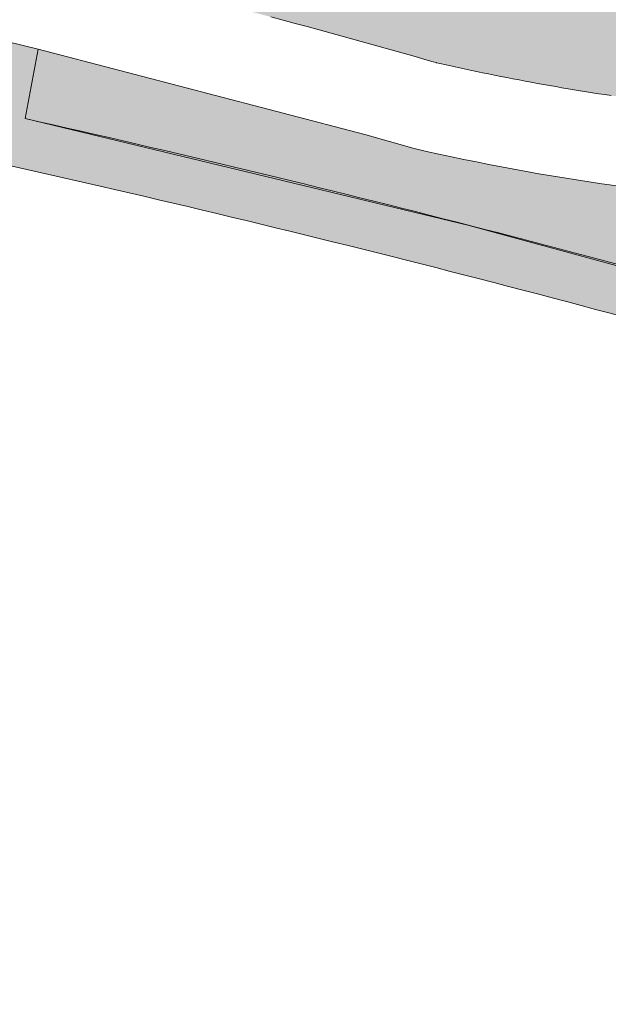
# Model space of a CAD drawing. Header units: metres. Extents: x 0 to 168310, y 0 to 462960.
# Tile 7 of 256: x 167511 to 167523, y 462534 to 462554. Entities that reach past the tile are written whole.
import ezdxf

# ---------------------------------------------------------------- set-up
doc = ezdxf.new("R2010")
doc.units = ezdxf.units.M
doc.header["$LTSCALE"] = 0.2
doc.layers.add('B_WE_GR_GRAS_BRM_RVA kruidenmengsel Barneveld_B116-A', color=83, linetype='Continuous', lineweight=18)
doc.layers.add('B_WE_GR_GRAS_BRM_RVA kruidenmengsel Barneveld_B116-G', color=83, linetype='Continuous', lineweight=18)

msp = doc.modelspace()

# ---------------------------------------------------------------- hatches: boundary and pattern name
at = {"layer": 'B_WE_GR_GRAS_BRM_RVA kruidenmengsel Barneveld_B116-A', "transparency": 33554687}
h = msp.add_hatch(color=256, dxfattribs=at)
h.dxf.hatch_style = 1
h.paths.add_polyline_path([(167533.6502457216, 462557.2327076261), (167533.6441691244, 462557.2319964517), (167533.6379440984, 462557.2313174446), (167533.6315548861, 462557.2306719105), (167533.6249857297, 462557.2300611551), (167533.6182208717, 462557.2294864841), (167533.6112445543, 462557.2289492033), (167533.6040410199, 462557.2284506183), (167533.5965945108, 462557.2279920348), (167533.5888892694, 462557.2275747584), (167533.580909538, 462557.227200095), (167533.5726395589, 462557.2268693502), (167533.5640635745, 462557.2265838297), (167533.5551658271, 462557.2263448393), (167533.5459305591, 462557.2261536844), (167533.5363420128, 462557.2260116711), (167533.5263844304, 462557.2259201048), (167533.5212623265, 462557.2258936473), (167533.5160420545, 462557.2258802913), (167533.5107216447, 462557.2258801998), (167533.5052991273, 462557.2258935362), (167533.4997725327, 462557.2259204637), (167533.4941398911, 462557.2259611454), (167533.4883992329, 462557.2260157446), (167533.4825485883, 462557.2260844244), (167533.4765859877, 462557.2261673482), (167533.4705094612, 462557.226264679), (167533.4643170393, 462557.2263765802), (167533.4580067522, 462557.226503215), (167533.4515766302, 462557.2266447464), (167533.4450247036, 462557.2268013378), (167533.4383490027, 462557.2269731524), (167533.4315475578, 462557.2271603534), (167533.4246183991, 462557.2273631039), (167533.417559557, 462557.2275815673), (167533.4103690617, 462557.2278159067), (167533.4030449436, 462557.2280662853), (167533.3955852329, 462557.2283328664), (167533.3879879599, 462557.2286158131), (167533.380251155, 462557.2289152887), (167533.3723728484, 462557.2292314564), (167533.3643510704, 462557.2295644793), (167533.3561838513, 462557.2299145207), (167533.3478692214, 462557.2302817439), (167533.339405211, 462557.230666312), (167533.3307898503, 462557.2310683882), (167533.3220211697, 462557.2314881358), (167533.3130971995, 462557.231925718), (167533.3040159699, 462557.2323812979), (167533.2947755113, 462557.2328550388), (167533.2853738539, 462557.2333471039), (167533.2758090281, 462557.2338576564), (167533.266079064, 462557.2343868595), (167533.2561819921, 462557.2349348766), (167533.2461158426, 462557.2355018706), (167533.2358786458, 462557.2360880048), (167533.2254684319, 462557.2366934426), (167533.2148832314, 462557.2373183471), (167533.2041210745, 462557.2379628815), (167533.1931799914, 462557.2386272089), (167533.1820580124, 462557.2393114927), (167533.1707531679, 462557.240015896), (167533.1592634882, 462557.2407405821), (167533.1475870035, 462557.2414857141), (167533.1357217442, 462557.2422514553), (167533.1236657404, 462557.2430379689), (167533.1114170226, 462557.2438454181), (167533.0989736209, 462557.2446739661), (167533.0863335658, 462557.2455237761), (167533.0734948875, 462557.2463950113), (167533.0604556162, 462557.247287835), (167533.0472137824, 462557.2482024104), (167533.0337674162, 462557.2491389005), (167533.0201145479, 462557.2500974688), (167533.0062532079, 462557.2510782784), (167532.9921814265, 462557.2520814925), (167532.9778972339, 462557.2531072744), (167532.9633986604, 462557.2541557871), (167532.9486837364, 462557.2552271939), (167532.9468290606, 462557.2553627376), (167532.9459004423, 462557.2554306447), (167532.9456681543, 462557.2554476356), (167532.9452177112, 462557.2554805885), (167532.9442876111, 462557.2555486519), (167532.9368160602, 462557.2560963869), (167532.9217090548, 462557.2572088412), (167532.9063837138, 462557.2583434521), (167532.8908402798, 462557.2594996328), (167532.8750789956, 462557.2606767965), (167532.8591001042, 462557.2618743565), (167532.8429038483, 462557.2630917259), (167532.8264904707, 462557.264328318), (167532.8098602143, 462557.265583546), (167532.7930133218, 462557.2668568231), (167532.7759500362, 462557.2681475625), (167532.7586706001, 462557.2694551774), (167532.7411752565, 462557.270779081), (167532.7234642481, 462557.2721186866), (167532.7055378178, 462557.2734734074), (167532.6873962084, 462557.2748426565), (167532.6690396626, 462557.2762258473), (167532.6504684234, 462557.2776223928), (167532.6316827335, 462557.2790317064), (167532.6126828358, 462557.2804532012), (167532.593468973, 462557.2818862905), (167532.574041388, 462557.2833303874), (167532.5544003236, 462557.2847849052), (167532.5345460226, 462557.2862492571), (167532.5144787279, 462557.2877228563), (167532.4941986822, 462557.289205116), (167532.4737061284, 462557.2906954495), (167532.4530013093, 462557.2921932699), (167532.4320844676, 462557.2936979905), (167532.4109558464, 462557.2952090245), (167532.3896156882, 462557.296725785), (167532.368064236, 462557.2982476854), (167532.3463017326, 462557.2997741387), (167532.3243284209, 462557.3013045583), (167532.3021445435, 462557.3028383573), (167532.2797503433, 462557.3043749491), (167532.2571460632, 462557.3059137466), (167532.2343319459, 462557.3074541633), (167532.2113082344, 462557.3089956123), (167532.1880751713, 462557.3105375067), (167532.1646329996, 462557.3120792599), (167532.140981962, 462557.3136202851), (167532.1171223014, 462557.3151599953), (167532.0930542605, 462557.316697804), (167532.0687780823, 462557.3182331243), (167532.0442940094, 462557.3197653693), (167532.0196022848, 462557.3212939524), (167531.9947031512, 462557.3228182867), (167531.9695968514, 462557.3243377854), (167531.9442836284, 462557.3258518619), (167531.9187637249, 462557.3273599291), (167531.8930373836, 462557.3288614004), (167531.8671048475, 462557.330355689), (167531.8409663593, 462557.3318422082), (167531.814622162, 462557.333320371), (167531.7880724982, 462557.3347895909), (167531.7613176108, 462557.3362492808), (167531.7343577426, 462557.3376988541), (167531.7071931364, 462557.339137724), (167531.6798240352, 462557.3405653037), (167531.6522506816, 462557.3419810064), (167531.6244733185, 462557.3433842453), (167531.5964921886, 462557.3447744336), (167531.568307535, 462557.3461509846), (167531.5399196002, 462557.3475133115), (167531.5113286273, 462557.3488608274), (167531.4825348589, 462557.3501929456), (167531.4535385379, 462557.3515090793), (167531.4243399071, 462557.3528086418), (167531.3949392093, 462557.3540910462), (167531.3653366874, 462557.3553557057), (167531.3355325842, 462557.3566020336), (167531.3055271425, 462557.3578294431), (167531.2753206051, 462557.3590373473), (167531.2449132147, 462557.3602251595), (167531.2143052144, 462557.361392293), (167531.1834968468, 462557.3625381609), (167531.1524883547, 462557.3636621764), (167531.1212799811, 462557.3647637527), (167531.0898719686, 462557.3658423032), (167531.0582645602, 462557.3668972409), (167531.0264579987, 462557.3679279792), (167530.9944525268, 462557.3689339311), (167530.9622483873, 462557.36991451), (167530.9298458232, 462557.370869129), (167530.8972450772, 462557.3717972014), (167530.8644463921, 462557.3726981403), (167530.8314500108, 462557.373571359), (167530.7982561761, 462557.3744162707), (167530.7648651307, 462557.3752322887), (167530.7312771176, 462557.376018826), (167530.6974923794, 462557.3767752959), (167530.6635111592, 462557.3775011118), (167530.6293336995, 462557.3781956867), (167530.5949602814, 462557.3788584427), (167530.5603927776, 462557.3794891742), (167530.5256351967, 462557.3800881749), (167530.4906916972, 462557.3806557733), (167530.4555664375, 462557.3811922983), (167530.420263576, 462557.3816980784), (167530.384787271, 462557.3821734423), (167530.3491416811, 462557.3826187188), (167530.3133309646, 462557.3830342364), (167530.2773592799, 462557.3834203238), (167530.2412307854, 462557.3837773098), (167530.2049496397, 462557.3841055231), (167530.1685200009, 462557.3844052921), (167530.1319460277, 462557.3846769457), (167530.0952318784, 462557.3849208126), (167530.0583817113, 462557.3851372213), (167530.021399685, 462557.3853265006), (167529.9842899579, 462557.3854889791), (167529.9470566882, 462557.3856249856), (167529.9097040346, 462557.3857348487), (167529.8722361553, 462557.385818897), (167529.8346572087, 462557.3858774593), (167529.7969713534, 462557.3859108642), (167529.7591827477, 462557.3859194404), (167529.6833139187, 462557.3858634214), (167529.6070839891, 462557.3857120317), (167529.5305262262, 462557.3854679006), (167529.4536738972, 462557.3851336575), (167529.3765602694, 462557.384711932), (167529.2992186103, 462557.3842053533), (167529.2216821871, 462557.3836165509), (167529.1439842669, 462557.3829481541), (167529.0661581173, 462557.3822027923), (167528.9102541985, 462557.3804916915), (167528.7542365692, 462557.3785042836), (167528.5983713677, 462557.3762616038), (167528.5205790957, 462557.3750511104), (167528.4429247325, 462557.3737846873), (167528.3654415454, 462557.3724649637), (167528.2881628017, 462557.3710945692), (167528.2111217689, 462557.369676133), (167528.134351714, 462557.3682122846), (167528.0578859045, 462557.3667056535), (167527.9817576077, 462557.3651588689), (167527.9060000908, 462557.3635745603), (167527.8682707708, 462557.3627691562), (167527.8306466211, 462557.3619553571), (167527.7931318, 462557.3611334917), (167527.755730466, 462557.3603038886), (167527.7184467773, 462557.3594668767), (167527.6812848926, 462557.3586227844), (167527.6442489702, 462557.3577719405), (167527.6073431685, 462557.3569146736), (167527.5705716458, 462557.3560513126), (167527.5339385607, 462557.3551821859), (167527.4974480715, 462557.3543076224), (167527.4611043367, 462557.3534279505), (167527.4249115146, 462557.3525434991), (167527.3888737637, 462557.3516545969), (167527.3529952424, 462557.3507615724), (167527.3172801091, 462557.3498647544), (167527.2817325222, 462557.3489644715), (167527.24635664, 462557.3480610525), (167527.2111566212, 462557.3471548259), (167527.176136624, 462557.3462461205), (167527.1413008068, 462557.3453352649), (167527.1066533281, 462557.3444225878), (167527.0721983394, 462557.3435084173), (167527.0379381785, 462557.342592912), (167527.0038709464, 462557.341675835), (167526.9699941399, 462557.3407568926), (167526.9363052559, 462557.3398357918), (167526.9028017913, 462557.3389122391), (167526.8694812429, 462557.3379859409), (167526.8363411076, 462557.3370566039), (167526.8033788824, 462557.3361239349), (167526.770592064, 462557.3351876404), (167526.7379781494, 462557.3342474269), (167526.7055346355, 462557.3333030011), (167526.673259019, 462557.3323540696), (167526.6411487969, 462557.3314003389), (167526.6092014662, 462557.3304415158), (167526.5774145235, 462557.3294773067), (167526.5457854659, 462557.3285074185), (167526.5143117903, 462557.3275315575), (167526.4829909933, 462557.3265494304), (167526.4518205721, 462557.3255607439), (167526.4207980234, 462557.3245652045), (167526.3899208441, 462557.3235625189), (167526.3591865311, 462557.3225523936), (167526.3285925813, 462557.3215345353), (167526.2981364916, 462557.3205086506), (167526.2678157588, 462557.319474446), (167526.2376278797, 462557.3184316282), (167526.2075703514, 462557.3173799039), (167526.1776406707, 462557.3163189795), (167526.1478363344, 462557.3152485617), (167526.1181548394, 462557.3141683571), (167526.0885936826, 462557.3130780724), (167526.0591503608, 462557.3119774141), (167526.0298223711, 462557.3108660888), (167526.0006072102, 462557.3097438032), (167525.9715023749, 462557.3086102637), (167525.9425053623, 462557.3074651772), (167525.9136136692, 462557.3063082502), (167525.8848247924, 462557.3051391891), (167525.8561362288, 462557.3039577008), (167525.7990500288, 462557.3015562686), (167525.7423350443, 462557.2991016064), (167525.6859712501, 462557.296591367), (167525.6299386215, 462557.2940232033), (167525.5742171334, 462557.2913947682), (167525.5187867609, 462557.2887037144), (167525.4636274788, 462557.285947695), (167525.4087192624, 462557.2831243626), (167525.3540420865, 462557.2802313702), (167525.2995759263, 462557.2772663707), (167525.2453007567, 462557.2742270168), (167525.1911965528, 462557.2711109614), (167525.1372432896, 462557.2679158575), (167525.0834209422, 462557.2646393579), (167525.0297094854, 462557.2612791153), (167524.9760888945, 462557.2578327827), (167524.9225391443, 462557.2542980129), (167524.8690402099, 462557.2506724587), (167524.7621146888, 462557.2431396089), (167524.7086480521, 462557.239227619), (167524.6551521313, 462557.2352154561), (167524.6016069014, 462557.2311007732), (167524.5479923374, 462557.2268812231), (167524.4942884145, 462557.2225544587), (167524.4404751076, 462557.2181181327), (167524.3865323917, 462557.2135698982), (167524.3324408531, 462557.2089075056), (167524.2781958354, 462557.2041310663), (167524.2238078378, 462557.1992431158), (167524.1692880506, 462557.1942463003), (167524.1146476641, 462557.1891432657), (167524.0598978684, 462557.1839366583), (167524.0050498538, 462557.1786291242), (167523.9501148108, 462557.1732233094), (167523.8951039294, 462557.1677218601), (167523.8400284, 462557.1621274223), (167523.7848994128, 462557.1564426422), (167523.6745258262, 462557.1448126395), (167523.5640726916, 462557.1328530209), (167523.4536295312, 462557.1205849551), (167523.3432858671, 462557.1080296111), (167523.2331312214, 462557.0952081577), (167523.1781527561, 462557.0887042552), (167523.1232551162, 462557.0821417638), (167523.0684494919, 462557.0755233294), (167523.0137470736, 462557.0688515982), (167522.9591590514, 462557.0621292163), (167522.9046966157, 462557.0553588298), (167522.8503709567, 462557.0485430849), (167522.7961932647, 462557.0416846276), (167522.7421747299, 462557.034786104), (167522.6883265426, 462557.0278501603), (167522.6346598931, 462557.0208794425), (167522.5811859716, 462557.0138765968), (167522.5279159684, 462557.0068442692), (167522.4748610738, 462556.999785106), (167522.422032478, 462556.9927017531), (167522.3694413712, 462556.9855968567), (167522.3170989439, 462556.978473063), (167522.2650163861, 462556.9713330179), (167522.2132048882, 462556.9641793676), (167522.1616756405, 462556.9570147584), (167522.1104398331, 462556.9498418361), (167522.0595086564, 462556.9426632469), (167522.0088933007, 462556.9354816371), (167521.9586049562, 462556.9282996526), (167521.9086548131, 462556.9211199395), (167521.8590540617, 462556.913945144), (167521.8343882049, 462556.9103604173), (167521.8313113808, 462556.909912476), (167521.829773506, 462556.9096885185), (167521.8290047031, 462556.9095765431), (167521.8287416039, 462556.9095382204), (167521.8285494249, 462556.9095102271), (167521.8254753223, 462556.9090623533), (167521.8193314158, 462556.9081667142), (167521.7948128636, 462556.9045856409), (167521.7460469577, 462556.897431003), (167521.6976369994, 462556.8902871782), (167521.6495762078, 462556.8831551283), (167521.6018578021, 462556.8760358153), (167521.5544750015, 462556.8689302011), (167521.5074210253, 462556.8618392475), (167521.4606890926, 462556.8547639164), (167521.4142724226, 462556.8477051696), (167521.3681642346, 462556.8406639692), (167521.3223577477, 462556.8336412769), (167521.2768461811, 462556.8266380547), (167521.2316227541, 462556.8196552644), (167521.1866806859, 462556.8126938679), (167521.1420131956, 462556.8057548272), (167521.0976135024, 462556.798839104), (167521.0534748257, 462556.7919476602), (167521.0095903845, 462556.7850814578), (167520.965953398, 462556.7782414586), (167520.9225570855, 462556.7714286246), (167520.8793946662, 462556.7646439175), (167520.8364593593, 462556.7578882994), (167520.793744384, 462556.751162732), (167520.7512429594, 462556.7444681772), (167520.7089483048, 462556.737805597), (167520.6668536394, 462556.7311759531), (167520.6249521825, 462556.7245802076), (167520.5832371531, 462556.7180193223), (167520.5417017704, 462556.711494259), (167520.5003392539, 462556.7050059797), (167520.4591428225, 462556.6985554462), (167520.4181056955, 462556.6921436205), (167520.3772210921, 462556.6857714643), (167520.3364822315, 462556.6794399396), (167520.295882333, 462556.6731500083), (167520.2554146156, 462556.6669026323), (167520.2150722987, 462556.6606987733), (167520.1748486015, 462556.6545393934), (167520.134736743, 462556.6484254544), (167520.0947299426, 462556.6423579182), (167520.0548214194, 462556.6363377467), (167519.9752720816, 462556.6244433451), (167519.8960344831, 462556.6127499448), (167519.8170543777, 462556.6012652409), (167519.8071972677, 462556.5998447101), (167519.8022698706, 462556.5991357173), (167519.8010381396, 462556.5989586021), (167519.8007864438, 462556.5989224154), (167519.8004114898, 462556.5988685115), (167519.7974120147, 462556.598437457), (167519.7914139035, 462556.5975762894), (167519.7794210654, 462556.5958576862), (167519.7314959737, 462556.5890316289), (167519.6836478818, 462556.5822792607), (167519.6358807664, 462556.5755956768), (167519.5881986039, 462556.5689759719), (167519.540605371, 462556.5624152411), (167519.528721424, 462556.5607836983), (167519.5227816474, 462556.5599691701), (167519.5198123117, 462556.5595622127), (167519.5197659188, 462556.5595558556), (167519.5197543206, 462556.5595542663), (167519.5196432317, 462556.5595390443), (167519.5193616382, 462556.5595004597), (167519.5182352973, 462556.5593461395), (167519.5159827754, 462556.5590375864), (167519.5114783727, 462556.5584208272), (167519.5024721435, 462556.5571886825), (167519.4844700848, 462556.5547297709), (167519.4126044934, 462556.5449609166), (167519.3409775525, 462556.5352860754), (167519.269603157, 462556.5256881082), (167519.1984952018, 462556.5161498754), (167519.1276675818, 462556.5066542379), (167519.0571341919, 462556.4971840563), (167518.9869089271, 462556.4877221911), (167518.9170056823, 462556.4782515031), (167518.8474383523, 462556.4687548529), (167518.7782208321, 462556.4592151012), (167518.7093670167, 462556.4496151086), (167518.6750808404, 462556.444787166), (167518.6408908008, 462556.4399377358), (167518.6067986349, 462556.4350646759), (167518.5728060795, 462556.4301658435), (167518.5389148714, 462556.4252390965), (167518.5051267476, 462556.4202822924), (167518.4714434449, 462556.4152932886), (167518.4378667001, 462556.4102699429), (167518.4043982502, 462556.4052101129), (167518.3710398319, 462556.4001116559), (167518.3377931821, 462556.3949724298), (167518.3046600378, 462556.3897902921), (167518.2716421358, 462556.3845631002), (167518.2387412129, 462556.3792887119), (167518.205959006, 462556.3739649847), (167518.173297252, 462556.3685897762), (167518.1407576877, 462556.3631609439), (167518.10834205, 462556.3576763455), (167518.0760520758, 462556.3521338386), (167518.0438895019, 462556.3465312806), (167518.0118549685, 462556.3408666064), (167517.979939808, 462556.3351384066), (167517.9481306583, 462556.3293456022), (167517.9164141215, 462556.323487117), (167517.8532052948, 462556.3115687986), (167517.7902061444, 462556.2993748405), (167517.7273094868, 462556.2868966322), (167517.6644081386, 462556.2741255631), (167517.6013949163, 462556.2610530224), (167517.5698128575, 462556.2544010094), (167517.5381626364, 462556.2476703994), (167517.506430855, 462556.2408601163), (167517.4746041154, 462556.2339690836), (167517.4426690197, 462556.226996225), (167517.4106121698, 462556.2199404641), (167517.378420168, 462556.2128007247), (167517.3460796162, 462556.2055759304), (167517.3135771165, 462556.1982650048), (167517.280899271, 462556.1908668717), (167517.2480326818, 462556.1833804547), (167517.2149639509, 462556.1758046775), (167517.1816796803, 462556.1681384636), (167517.1481664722, 462556.1603807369), (167517.1144109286, 462556.1525304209), (167517.0803996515, 462556.1445864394), (167517.0461192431, 462556.1365477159), (167517.0115563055, 462556.1284131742), (167516.9766974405, 462556.1201817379), (167516.9415292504, 462556.1118523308), (167516.9060383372, 462556.1034238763), (167516.8702113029, 462556.0948952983), (167516.8340347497, 462556.0862655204), (167516.7974952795, 462556.0775334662), (167516.7790852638, 462556.0731287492), (167516.7605794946, 462556.0686980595), (167516.7419762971, 462556.0642412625), (167516.7232739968, 462556.0597582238), (167516.7044709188, 462556.0552488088), (167516.6855653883, 462556.0507128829), (167516.6665557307, 462556.0461503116), (167516.6474402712, 462556.0415609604), (167516.628217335, 462556.0369446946), (167516.6088852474, 462556.0323013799), (167516.5894423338, 462556.0276308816), (167516.5698869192, 462556.0229330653), (167516.550217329, 462556.0182077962), (167516.5304318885, 462556.01345494), (167516.5105289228, 462556.008674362), (167516.4905067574, 462556.0038659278), (167516.4703637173, 462555.9990295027), (167516.4500981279, 462555.9941649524), (167516.4297083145, 462555.9892721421), (167516.4091926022, 462555.9843509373), (167516.3885493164, 462555.9794012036), (167516.3677767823, 462555.9744228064), (167516.3468733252, 462555.9694156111), (167516.3258372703, 462555.9643794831), (167516.3046669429, 462555.9593142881), (167516.2833606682, 462555.9542198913), (167516.2780126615, 462555.9529417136), (167516.2753354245, 462555.9523019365), (167516.2739959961, 462555.9519818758), (167516.2732073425, 462555.9517934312), (167516.2723490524, 462555.951588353), (167516.2585864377, 462555.9483007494), (167516.230894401, 462555.941690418), (167516.2029852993, 462555.9350348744), (167516.1748655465, 462555.9283360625), (167516.1465415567, 462555.9215959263), (167516.1180197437, 462555.91481641), (167516.0893065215, 462555.9079994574), (167516.0604083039, 462555.9011470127), (167516.0313315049, 462555.8942610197), (167516.0020825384, 462555.8873434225), (167515.9726678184, 462555.8803961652), (167515.9430937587, 462555.8734211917), (167515.9133667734, 462555.8664204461), (167515.8834932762, 462555.8593958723), (167515.8534796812, 462555.8523494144), (167515.8233324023, 462555.8452830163), (167515.7930578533, 462555.8381986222), (167515.7626624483, 462555.8310981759), (167515.732152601, 462555.8239836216), (167515.7015347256, 462555.8168569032), (167515.6400005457, 462555.8025747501), (167515.5781112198, 462555.7882672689), (167515.5159180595, 462555.7739500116), (167515.453472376, 462555.7596385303), (167515.3908254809, 462555.7453483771), (167515.3280286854, 462555.731095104), (167515.265133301, 462555.7168942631), (167515.1392520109, 462555.6887120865), (167515.0763687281, 462555.6747618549), (167515.0135921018, 462555.6609262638), (167514.9509734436, 462555.6472208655), (167514.8885640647, 462555.6336612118), (167514.8264152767, 462555.620262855), (167514.7645783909, 462555.6070413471), (167514.7337929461, 462555.6005017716), (167514.7031047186, 462555.5940122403), (167514.6725201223, 462555.5875746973), (167514.6420455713, 462555.5811910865), (167514.6116874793, 462555.5748633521), (167514.5814522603, 462555.5685934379), (167514.5513463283, 462555.5623832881), (167514.5213760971, 462555.5562348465), (167514.4915479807, 462555.5501500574), (167514.461868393, 462555.5441308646), (167514.432343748, 462555.5381792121), (167514.4029804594, 462555.5322970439), (167514.3737849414, 462555.5264863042), (167514.3447636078, 462555.5207489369), (167514.3159228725, 462555.5150868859), (167514.2872691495, 462555.5095020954), (167514.2588088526, 462555.5039965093), (167514.2305483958, 462555.4985720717), (167514.2024941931, 462555.4932307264), (167514.1746526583, 462555.4879744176), (167514.1470302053, 462555.4828050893), (167514.1196332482, 462555.4777246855), (167514.0924682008, 462555.4727351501), (167514.065541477, 462555.4678384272), (167514.0388594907, 462555.4630364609), (167514.012428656, 462555.458331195), (167513.9862553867, 462555.4537245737), (167513.9603460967, 462555.4492185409), (167513.9347071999, 462555.4448150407), (167513.9093451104, 462555.440516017), (167513.8842648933, 462555.436323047), (167513.8594652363, 462555.4322359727), (167513.8349429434, 462555.4282541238), (167513.8106948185, 462555.4243768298), (167513.7867176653, 462555.4206034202), (167513.7630082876, 462555.4169332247), (167513.7395634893, 462555.4133655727), (167513.7163800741, 462555.4098997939), (167513.6934548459, 462555.4065352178), (167513.6707846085, 462555.4032711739), (167513.6483661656, 462555.4001069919), (167513.626196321, 462555.3970420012), (167513.6042718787, 462555.3940755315), (167513.5825896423, 462555.3912069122), (167513.5611464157, 462555.388435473), (167513.5399390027, 462555.3857605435), (167513.5189642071, 462555.383181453), (167513.4982188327, 462555.3806975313), (167513.4776996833, 462555.378308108), (167513.4574035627, 462555.3760125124), (167513.4373272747, 462555.3738100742), (167513.4174676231, 462555.3717001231), (167513.3978214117, 462555.3696819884), (167513.3783854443, 462555.3677549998), (167513.3591565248, 462555.3659184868), (167513.3401314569, 462555.3641717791), (167513.3213070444, 462555.3625142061), (167513.3026800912, 462555.3609450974), (167513.284247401, 462555.3594637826), (167513.2660057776, 462555.3580695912), (167513.2479520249, 462555.3567618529), (167513.2300829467, 462555.355539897), (167513.2123953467, 462555.3544030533), (167513.1948860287, 462555.3533506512), (167513.1775517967, 462555.3523820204), (167513.1603894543, 462555.3514964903), (167513.1433958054, 462555.3506933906), (167513.1265676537, 462555.3499720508), (167513.1099018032, 462555.3493318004), (167513.0933950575, 462555.3487719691), (167513.0770442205, 462555.3482918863), (167513.0608460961, 462555.3478908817), (167513.0447974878, 462555.3475682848), (167513.0288951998, 462555.3473234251), (167513.0131360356, 462555.3471556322), (167512.9975167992, 462555.3470642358), (167512.9820342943, 462555.3470485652), (167512.9666853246, 462555.3471079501), (167512.9514666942, 462555.3472417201), (167512.9363752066, 462555.3474492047), (167512.9214076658, 462555.3477297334), (167512.9065608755, 462555.3480826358), (167512.8918316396, 462555.3485072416), (167512.8772167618, 462555.3490028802), (167512.8627130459, 462555.3495688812), (167512.8483172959, 462555.3502045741), (167512.8340263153, 462555.3509092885), (167512.8198369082, 462555.3516823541), (167512.8057458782, 462555.3525231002), (167512.7917500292, 462555.3534308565), (167512.7778461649, 462555.3544049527), (167512.7640310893, 462555.355444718), (167512.750301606, 462555.3565494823), (167512.7366545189, 462555.357718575), (167512.7230866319, 462555.3589513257), (167512.7095947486, 462555.360247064), (167512.6828262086, 462555.3630248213), (167512.6563233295, 462555.3660464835), (167512.6300605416, 462555.369306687), (167512.6040122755, 462555.3728000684), (167512.5781529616, 462555.3765212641), (167512.5524570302, 462555.3804649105), (167512.5268989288, 462555.3846256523), (167512.5014586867, 462555.3890008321), (167512.4761299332, 462555.3935943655), (167512.4509083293, 462555.39841115), (167512.4257895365, 462555.4034560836), (167512.4007692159, 462555.4087340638), (167512.3758430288, 462555.4142499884), (167512.3510066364, 462555.4200087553), (167512.3262557, 462555.426015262), (167512.3015858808, 462555.4322744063), (167512.2769928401, 462555.4387910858), (167512.2524722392, 462555.4455701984), (167512.2280197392, 462555.4526166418), (167512.2036310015, 462555.4599353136), (167512.1793016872, 462555.4675311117), (167512.1732281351, 462555.4694739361), (167512.1701926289, 462555.4704519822), (167512.1694338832, 462555.4706971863), (167512.1690545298, 462555.4708198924), (167512.1688900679, 462555.4708664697), (167512.1688817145, 462555.470821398), (167512.1688148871, 462555.4704608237), (167512.1682802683, 462555.46757623), (167512.1640033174, 462555.4444994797), (167512.1554494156, 462555.3983459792), (167512.1212338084, 462555.2137319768), (167512.0870182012, 462555.0291179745), (167512.0699103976, 462554.9368109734), (167512.0688411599, 462554.9310417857), (167512.068306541, 462554.928157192), (167512.0681728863, 462554.9274360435), (167512.0681687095, 462554.9274135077), (167512.0681666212, 462554.9274022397), (167512.068165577, 462554.9273966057), (167512.0684110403, 462554.9273321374), (167512.0837682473, 462554.9236190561), (167512.1144817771, 462554.9161890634), (167512.1759052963, 462554.9013137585), (167512.2987381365, 462554.8715018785), (167512.5443467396, 462554.8116331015), (167512.7898786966, 462554.7514377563), (167513.0353333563, 462554.6909159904), (167513.2807100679, 462554.630067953), (167513.526008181, 462554.5688937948), (167513.7712270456, 462554.5073936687), (167514.016366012, 462554.4455677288), (167514.261424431, 462554.3834161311), (167514.5064016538, 462554.3209390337), (167514.751297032, 462554.2581365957), (167514.9961099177, 462554.1950089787), (167515.2408396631, 462554.1315563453), (167515.4854856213, 462554.0677788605), (167515.7300471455, 462554.0036766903), (167515.9745235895, 462553.9392500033), (167516.2189143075, 462553.8744989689), (167516.463218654, 462553.8094237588), (167516.7074359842, 462553.744024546), (167516.9515656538, 462553.6783015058), (167517.1956070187, 462553.6122548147), (167517.4395594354, 462553.5458846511), (167517.6834222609, 462553.4791911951), (167517.9271948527, 462553.4121746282), (167518.1708765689, 462553.3448351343), (167518.4144667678, 462553.2771728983), (167518.6579648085, 462553.2091881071), (167518.9013700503, 462553.1408809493), (167519.1446818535, 462553.0722516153), (167519.3878995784, 462553.0033002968), (167519.6310225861, 462552.9340271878), (167519.7525483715, 462552.8992700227), (167519.8133022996, 462552.8818612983), (167519.8150830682, 462552.8813530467), (167519.8155628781, 462552.8812437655), (167519.816522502, 462552.8810252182), (167519.818441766, 462552.8805881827), (167519.8222803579, 462552.8797143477), (167519.8299577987, 462552.8779676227), (167519.8913896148, 462552.8640391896), (167520.0143182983, 462552.8364244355), (167520.1373326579, 462552.8091328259), (167520.2604314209, 462552.7821647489), (167520.3836133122, 462552.7555205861), (167520.5068770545, 462552.7292007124), (167520.6302213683, 462552.7032054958), (167520.7536449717, 462552.6775352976), (167520.8771465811, 462552.6521904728), (167521.0007249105, 462552.6271713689), (167521.1243786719, 462552.6024783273), (167521.2481065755, 462552.5781116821), (167521.3719073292, 462552.554071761), (167521.4957796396, 462552.5303588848), (167521.6197222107, 462552.5069733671), (167521.7437337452, 462552.483915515), (167521.8678129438, 462552.4611856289), (167521.9919585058, 462552.438784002), (167522.1161691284, 462552.4167109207), (167522.2404435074, 462552.3949666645), (167522.3647803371, 462552.3735515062), (167522.4891783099, 462552.3524657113), (167522.6136361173, 462552.3317095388), (167522.7381524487, 462552.3112832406), (167522.8627259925, 462552.2911870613), (167522.9873554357, 462552.2714212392), (167523.112039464, 462552.2519860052), (167523.2367767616, 462552.2328815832), (167523.3615660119, 462552.2141081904), (167523.4864058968, 462552.1956660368), (167523.611295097, 462552.1775553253), (167523.7362322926, 462552.1597762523), (167523.8612161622, 462552.1423290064), (167523.9862453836, 462552.12521377), (167524.1113186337, 462552.1084307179), (167524.2364345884, 462552.0919800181), (167524.3615919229, 462552.0758618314), (167524.4867893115, 462552.0600763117), (167524.6120254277, 462552.044623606), (167524.7372989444, 462552.029503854), (167524.8626085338, 462552.0147171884), (167524.9879528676, 462552.0002637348), (167525.1133306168, 462551.986143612), (167525.2387404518, 462551.9723569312), (167525.3641810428, 462551.9589037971), (167525.4896510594, 462551.9457843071), (167525.6151491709, 462551.9329985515), (167525.7406740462, 462551.9205466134), (167525.8662243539, 462551.9084285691), (167525.9917987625, 462551.8966444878), (167526.1173959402, 462551.8851944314), (167526.2430145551, 462551.8740784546), (167526.3686532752, 462551.8632966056), (167526.4943107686, 462551.8528489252), (167526.6199857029, 462551.842735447), (167526.7456767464, 462551.8329561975), (167526.8713825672, 462551.8235111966), (167526.9971018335, 462551.8144004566), (167527.1228332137, 462551.8056239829), (167527.2485753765, 462551.7971817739), (167527.3743269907, 462551.789073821), (167527.5000867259, 462551.7813001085), (167527.6258532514, 462551.7738606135), (167527.6415744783, 462551.7729541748), (167527.649435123, 462551.7725029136), (167527.6501228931, 462551.772462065), (167527.6511031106, 462551.7724023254), (167527.6530635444, 462551.7722828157), (167527.6569844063, 462551.7720436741), (167527.6648261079, 462551.771564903), (167527.7275586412, 462551.7677113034), (167527.8530178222, 462551.7598791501), (167527.9784688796, 462551.7518804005), (167528.1039114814, 462551.7437150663), (167528.229345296, 462551.7353831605), (167528.3547699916, 462551.7268846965), (167528.4801852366, 462551.718219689), (167528.6055906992, 462551.7093881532), (167528.7309860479, 462551.7003901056), (167528.856370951, 462551.6912255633), (167528.981745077, 462551.6818945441), (167529.1071080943, 462551.6723970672), (167529.2324596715, 462551.6627331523), (167529.3577994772, 462551.6529028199), (167529.4831271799, 462551.6429060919), (167529.6084424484, 462551.6327429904), (167529.7337449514, 462551.622413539), (167529.8590343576, 462551.6119177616), (167529.984310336, 462551.6012556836), (167530.1095725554, 462551.5904273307), (167530.2348206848, 462551.5794327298), (167530.3600543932, 462551.5682719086), (167530.4852733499, 462551.5569448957), (167530.6104772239, 462551.5454517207), (167530.7356656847, 462551.5337924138), (167530.8608384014, 462551.5219670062), (167530.9859950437, 462551.5099755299), (167531.111135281, 462551.4978180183), (167531.2362587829, 462551.4854945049), (167531.3613652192, 462551.4730050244), (167531.4864542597, 462551.4603496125), (167531.6115255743, 462551.4475283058), (167531.736578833, 462551.4345411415), (167531.8616137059, 462551.4213881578), (167531.9866298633, 462551.4080693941), (167532.1116269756, 462551.3945848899), (167532.2366047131, 462551.3809346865), (167532.3615627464, 462551.3671188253), (167532.4865007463, 462551.3531373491), (167532.6114183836, 462551.3389903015), (167532.7363153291, 462551.3246777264), (167532.861191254, 462551.3101996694), (167532.9860458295, 462551.2955561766), (167533.1108787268, 462551.2807472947), (167533.2356896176, 462551.2657730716), (167533.3604781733, 462551.2506335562), (167533.422863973, 462551.2430018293), (167533.4384595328, 462551.2410874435), (167533.442358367, 462551.2406084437), (167533.4443077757, 462551.2403688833), (167533.445282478, 462551.240249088), (167533.4460027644, 462551.2401605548), (167533.446230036, 462551.2401326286), (167533.4471392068, 462551.2400210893), (167533.450777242, 462551.2395775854), (167533.4580597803, 462551.2387033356), (167533.4726505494, 462551.2370060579), (167533.5019334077, 462551.2338178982), (167533.531348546, 462551.2309077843), (167533.560892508, 462551.228279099), (167533.5905617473, 462551.2259351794), (167533.6203526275, 462551.223879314), (167533.6502614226, 462551.22211474), (167533.6802843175, 462551.2206446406), (167533.7104174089, 462551.2194721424), (167533.7406567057, 462551.2186003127), (167533.7709981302, 462551.2180321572), (167533.8014375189, 462551.2177706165), (167533.8319706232, 462551.2178185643), (167533.8625931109, 462551.2181788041), (167533.8933005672, 462551.2188540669), (167533.9240884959, 462551.2198470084), (167533.954952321, 462551.2211602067), (167533.9858873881, 462551.2227961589), (167534.0168889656, 462551.2247572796), (167534.0479522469, 462551.2270458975), (167534.0790723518, 462551.229664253), (167534.1102443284, 462551.2326144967), (167534.141463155, 462551.2358986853), (167534.1727237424, 462551.2395187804), (167534.2040209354, 462551.243476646), (167534.2353495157, 462551.2477740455), (167534.2667042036, 462551.2524126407), (167534.2980796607, 462551.2573939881), (167534.3294704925, 462551.2627195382), (167534.3608712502, 462551.2683906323), (167534.3922764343, 462551.2744085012), (167534.4236804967, 462551.2807742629), (167534.4550778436, 462551.2874889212), (167534.4864628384, 462551.2945533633), (167534.5178298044, 462551.3019683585), (167534.5491730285, 462551.3097345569), (167534.5804867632, 462551.317852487), (167534.6117652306, 462551.3263225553), (167534.6430026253, 462551.3351450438), (167534.6741931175, 462551.3443201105), (167534.7053308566, 462551.3538477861), (167534.7364099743, 462551.363727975), (167534.7674245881, 462551.3739604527), (167534.7983688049, 462551.3845448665), (167534.829236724, 462551.3954807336), (167534.8600224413, 462551.4067674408), (167534.8907200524, 462551.4184042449), (167534.9213236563, 462551.4303902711), (167534.9518273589, 462551.4427245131), (167534.9822252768, 462551.4554058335), (167535.012511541, 462551.4684329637), (167535.0426803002, 462551.4818045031), (167535.0727257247, 462551.4955189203), (167535.1026420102, 462551.5095745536), (167535.1324233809, 462551.5239696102), (167535.1620640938, 462551.538702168), (167535.191558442, 462551.5537701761), (167535.2209007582, 462551.5691714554), (167535.2500854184, 462551.5849036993), (167535.2791068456, 462551.6009644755), (167535.3079595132, 462551.6173512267), (167535.3366379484, 462551.634061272), (167535.3651367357, 462551.6510918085), (167535.3934505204, 462551.6684399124), (167535.4215740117, 462551.6861025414), (167535.4495019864, 462551.7040765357), (167535.4772292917, 462551.7223586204), (167535.5047508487, 462551.7409454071), (167535.5320616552, 462551.7598333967), (167535.5591567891, 462551.7790189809), (167535.5860314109, 462551.7984984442), (167535.6126807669, 462551.8182679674), (167535.6391001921, 462551.8383236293), (167535.6652851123, 462551.8586614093), (167535.6912310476, 462551.8792771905), (167535.7169336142, 462551.9001667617), (167535.742388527, 462551.9213258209), (167535.7675916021, 462551.942749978), (167535.7925387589, 462551.9644347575), (167535.8172260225, 462551.986375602), (167535.841649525, 462552.0085678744), (167535.8658055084, 462552.0310068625), (167535.8896903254, 462552.0536877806), (167535.913300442, 462552.0766057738), (167535.9366324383, 462552.0997559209), (167535.9596830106, 462552.1231332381), (167535.9824489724, 462552.1467326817), (167536.0049272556, 462552.1705491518), (167536.0271149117, 462552.1945774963), (167536.0490091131, 462552.2188125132), (167536.0706071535, 462552.2432489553), (167536.0919064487, 462552.2678815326), (167536.1129045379, 462552.2927049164), (167536.1335990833, 462552.3177137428), (167536.1539878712, 462552.3429026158), (167536.1740688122, 462552.3682661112), (167536.193839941, 462552.3937987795), (167536.213299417, 462552.4194951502), (167536.2324455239, 462552.4453497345), (167536.2512766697, 462552.4713570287), (167536.2697913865, 462552.4975115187), (167536.2879883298, 462552.5238076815), (167536.3058662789, 462552.5502399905), (167536.323424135, 462552.5768029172), (167536.3406609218, 462552.6034909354), (167536.357575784, 462552.630298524), (167536.3741679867, 462552.6572201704), (167536.3904369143, 462552.6842503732), (167536.4063820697, 462552.7113836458), (167536.422003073, 462552.7386145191), (167536.4372996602, 462552.7659375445), (167536.452271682, 462552.7933472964), (167536.4669191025, 462552.8208383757), (167536.4812419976, 462552.8484054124), (167536.4952405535, 462552.8760430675), (167536.5089150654, 462552.9037460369), (167536.5222659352, 462552.9315090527), (167536.5352936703, 462552.9593268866), (167536.5479988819, 462552.9871943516), (167536.5603822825, 462553.0151063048), (167536.5724446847, 462553.0430576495), (167536.584186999, 462553.0710433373), (167536.5956102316, 462553.09905837), (167536.6067154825, 462553.1270978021), (167536.6175039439, 462553.1551567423), (167536.6279768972, 462553.1832303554), (167536.6381357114, 462553.211313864), (167536.6479818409, 462553.2394025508), (167536.6575168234, 462553.2674917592), (167536.6667422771, 462553.2955768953), (167536.6756598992, 462553.3236534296), (167536.6800038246, 462553.3376870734), (167536.6821471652, 462553.3447024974), (167536.6832116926, 462553.3482098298), (167536.6837421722, 462553.3499633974), (167536.6837752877, 462553.3500729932), (167536.6840794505, 462553.3510796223), (167536.6847077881, 462553.3531586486), (167536.6859649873, 462553.3573165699), (167536.6884814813, 462553.3656318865), (167536.7087139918, 462553.4321290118), (167536.7291251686, 462553.4985804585), (167536.7497148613, 462553.5649855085), (167536.7704829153, 462553.6313434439), (167536.7914291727, 462553.697653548), (167536.8125534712, 462553.763915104), (167536.8338556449, 462553.8301273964), (167536.8553355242, 462553.8962897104), (167536.8769929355, 462553.9624013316), (167536.8988277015, 462554.0284615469), (167536.920839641, 462554.0944696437), (167536.943028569, 462554.1604249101), (167536.9653942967, 462554.2263266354), (167536.9879366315, 462554.2921741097), (167537.0106553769, 462554.3579666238), (167537.033550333, 462554.4237034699), (167537.0566212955, 462554.4893839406), (167537.0798680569, 462554.55500733), (167537.1032904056, 462554.6205729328), (167537.1268881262, 462554.6860800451), (167537.1506609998, 462554.7515279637), (167537.1746088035, 462554.8169159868), (167537.1987313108, 462554.8822434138), (167537.2230282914, 462554.9475095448), (167537.2474995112, 462555.0127136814), (167537.2721447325, 462555.0778551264), (167537.2969637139, 462555.1429331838), (167537.3219562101, 462555.2079471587), (167537.3471219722, 462555.2728963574), (167537.3724607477, 462555.3377800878), (167537.3979722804, 462555.4025976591), (167537.4236563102, 462555.4673483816), (167537.4495125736, 462555.532031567), (167537.4755408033, 462555.5966465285), (167537.5017407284, 462555.6611925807), (167537.5281120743, 462555.7256690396), (167537.5546545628, 462555.7900752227), (167537.5813679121, 462555.8544104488), (167537.6082518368, 462555.9186740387), (167537.6353060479, 462555.9828653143), (167537.6625302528, 462556.0469835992), (167537.6899241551, 462556.1110282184), (167537.7174874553, 462556.1749984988), (167537.74521985, 462556.2388937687), (167537.7731210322, 462556.3027133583), (167537.8011906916, 462556.3664565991), (167537.8294285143, 462556.4301228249), (167537.8578341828, 462556.4937113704), (167537.8864073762, 462556.5572215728), (167537.9151477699, 462556.6206527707), (167537.9440550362, 462556.6840043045), (167537.9731288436, 462556.7472755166), (167538.0023688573, 462556.810465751), (167538.0317747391, 462556.8735743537), (167538.0613461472, 462556.9366006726), (167538.0910827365, 462556.9995440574), (167538.1209841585, 462557.0624038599), (167538.1510500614, 462557.1251794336), (167538.1812800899, 462557.1878701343), (167538.2116738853, 462557.2504753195), (167538.2422310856, 462557.3129943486), (167538.2729513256, 462557.3754265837), (167538.3038342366, 462557.4377713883), (167538.3348794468, 462557.5000281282), (167538.3660865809, 462557.5621961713), (167538.3974552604, 462557.6242748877), (167538.4289851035, 462557.6862636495), (167538.4606757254, 462557.7481618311), (167538.4925267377, 462557.809968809), (167538.5245377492, 462557.871683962), (167538.5567083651, 462557.9333066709), (167538.5890381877, 462557.9948363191), (167538.5930905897, 462558.002520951), (167538.5935973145, 462558.0034814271), (167538.5937240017, 462558.0037215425), (167538.5894121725, 462558.0049452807), (167538.5793364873, 462558.0077147), (167538.5390343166, 462558.0187944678), (167538.4584327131, 462558.0409640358), (167538.1360628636, 462558.1297760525), (167537.8137516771, 462558.218802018), (167537.4914993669, 462558.308041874), (167537.1693061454, 462558.397495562), (167536.8471722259, 462558.4871630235), (167536.5250978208, 462558.5770441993), (167536.2030831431, 462558.6671390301), (167535.881128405, 462558.7574474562), (167535.5592338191, 462558.8479694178), (167535.237399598, 462558.9387048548), (167534.9156259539, 462559.0296537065), (167534.7547619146, 462559.075208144), (167534.7145482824, 462559.0866050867), (167534.6944418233, 462559.0923048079), (167534.684388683, 462559.095154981), (167534.6793621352, 462559.0965801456), (167534.6792549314, 462559.0965272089), (167534.6788230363, 462559.0952949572), (167534.6770967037, 462559.0903722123), (167534.6736500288, 462559.0805567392), (167534.6667806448, 462559.0610455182), (167534.6599432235, 462559.0416932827), (167534.6531377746, 462559.0224992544), (167534.6463643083, 462559.0034626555), (167534.6396228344, 462558.9845827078), (167534.6329133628, 462558.965858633), (167534.6262359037, 462558.9472896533), (167534.6195904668, 462558.9288749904), (167534.6129770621, 462558.9106138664), (167534.6063956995, 462558.892505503), (167534.5998463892, 462558.8745491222), (167534.5933291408, 462558.8567439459), (167534.5868439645, 462558.8390891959), (167534.5803908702, 462558.8215840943), (167534.5739698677, 462558.8042278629), (167534.5675809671, 462558.7870197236), (167534.5612241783, 462558.7699588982), (167534.5548995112, 462558.7530446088), (167534.5486069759, 462558.7362760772), (167534.5423465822, 462558.7196525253), (167534.53611834, 462558.703173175), (167534.5299222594, 462558.6868372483), (167534.5237583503, 462558.6706439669), (167534.5176266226, 462558.654592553), (167534.5115270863, 462558.6386822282), (167534.5054597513, 462558.6229122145), (167534.4994246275, 462558.6072817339), (167534.493421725, 462558.5917900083), (167534.4874510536, 462558.5764362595), (167534.4815126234, 462558.5612197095), (167534.4756064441, 462558.54613958), (167534.4697325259, 462558.5311950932), (167534.4638908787, 462558.5163854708), (167534.4580815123, 462558.5017099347), (167534.4523044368, 462558.487167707), (167534.446559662, 462558.4727580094), (167534.440847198, 462558.4584800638), (167534.4351670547, 462558.4443330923), (167534.429519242, 462558.4303163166), (167534.4239037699, 462558.4164289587), (167534.4183206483, 462558.4026702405), (167534.4127698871, 462558.3890393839), (167534.4072514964, 462558.3755356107), (167534.401765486, 462558.362158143), (167534.3963118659, 462558.3489062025), (167534.3908906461, 462558.3357790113), (167534.3855018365, 462558.3227757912), (167534.3801454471, 462558.309895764), (167534.3748214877, 462558.2971381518), (167534.3695299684, 462558.2845021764), (167534.3642708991, 462558.2719870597), (167534.3590442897, 462558.2595920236), (167534.3538501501, 462558.24731629), (167534.3486884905, 462558.2351590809), (167534.3435593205, 462558.2231196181), (167534.3384626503, 462558.2111971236), (167534.3333984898, 462558.1993908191), (167534.3283668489, 462558.1876999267), (167534.3233677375, 462558.1761236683), (167534.3184011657, 462558.1646612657), (167534.3134671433, 462558.1533119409), (167534.3085656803, 462558.1420749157), (167534.3036967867, 462558.1309494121), (167534.2988604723, 462558.1199346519), (167534.2940567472, 462558.109029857), (167534.2892856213, 462558.0982342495), (167534.2845471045, 462558.0875470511), (167534.2798412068, 462558.0769674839), (167534.2751679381, 462558.0664947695), (167534.2705273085, 462558.0561281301), (167534.2659193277, 462558.0458667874), (167534.2613440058, 462558.0357099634), (167534.2568013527, 462558.02565688), (167534.2522913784, 462558.0157067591), (167534.2478140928, 462558.0058588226), (167534.2433695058, 462557.9961122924), (167534.2389576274, 462557.9864663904), (167534.2345784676, 462557.9769203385), (167534.2302320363, 462557.9674733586), (167534.2259183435, 462557.9581246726), (167534.221637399, 462557.9488735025), (167534.2173892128, 462557.9397190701), (167534.213173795, 462557.9306605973), (167534.2089911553, 462557.921697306), (167534.2048413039, 462557.9128284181), (167534.2007242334, 462557.9040531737), (167534.1925878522, 462557.8867811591), (167534.1845805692, 462557.869876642), (167534.1767008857, 462557.8533350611), (167534.1689473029, 462557.8371518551), (167534.1613183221, 462557.8213224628), (167534.1538124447, 462557.805842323), (167534.1464281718, 462557.7907068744), (167534.1391640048, 462557.7759115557), (167534.1320184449, 462557.7614518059), (167534.1249899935, 462557.7473230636), (167534.1180771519, 462557.7335207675), (167534.1112784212, 462557.7200403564), (167534.1045923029, 462557.7068772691), (167534.0980172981, 462557.6940269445), (167534.0915519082, 462557.6814848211), (167534.0851946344, 462557.6692463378), (167534.0789439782, 462557.6573069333), (167534.0727984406, 462557.6456620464), (167534.066756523, 462557.634307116), (167534.0608167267, 462557.6232375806), (167534.054977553, 462557.6124488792), (167534.0492375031, 462557.6019364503), (167534.0435950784, 462557.5916957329), (167534.0380487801, 462557.5817221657), (167534.0325971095, 462557.5720111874), (167534.0272385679, 462557.5625582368), (167534.0219716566, 462557.5533587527), (167534.0167948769, 462557.5444081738), (167534.0117067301, 462557.5357019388), (167534.0067057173, 462557.5272354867), (167534.00179034, 462557.5190042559), (167533.9969590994, 462557.5110036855), (167533.9922104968, 462557.5032292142), (167533.9875430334, 462557.4956762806), (167533.9829552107, 462557.4883403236), (167533.9784455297, 462557.4812167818), (167533.9740124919, 462557.4743010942), (167533.9696545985, 462557.4675886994), (167533.9653703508, 462557.4610750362), (167533.9611582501, 462557.4547555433), (167533.9570167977, 462557.4486256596), (167533.9529444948, 462557.4426808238), (167533.9489398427, 462557.4369164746), (167533.9450013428, 462557.4313280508), (167533.9411274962, 462557.4259109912), (167533.9373168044, 462557.4206607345), (167533.9335677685, 462557.4155727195), (167533.9298788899, 462557.410642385), (167533.9262486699, 462557.4058651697), (167533.9226756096, 462557.4012365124), (167533.9191582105, 462557.3967518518), (167533.9156949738, 462557.3924066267), (167533.9122844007, 462557.3881962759), (167533.9089249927, 462557.3841162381), (167533.9056152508, 462557.3801619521), (167533.9023536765, 462557.3763288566), (167533.8991387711, 462557.3726123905), (167533.8959690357, 462557.3690079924), (167533.8928429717, 462557.3655111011), (167533.8897590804, 462557.3621171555), (167533.8867158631, 462557.3588215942), (167533.8807454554, 462557.3525073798), (167533.874919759, 462557.3465319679), (167533.8692267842, 462557.3408588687), (167533.8636545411, 462557.3354515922), (167533.8581910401, 462557.3302736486), (167533.852824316, 462557.325288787), (167533.8475437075, 462557.3204734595), (167533.8423404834, 462557.3158229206), (167533.8372060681, 462557.3113339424), (167533.8321318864, 462557.3070032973), (167533.8271093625, 462557.3028277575), (167533.8221299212, 462557.2988040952), (167533.8171849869, 462557.2949290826), (167533.8122659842, 462557.2911994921), (167533.8073643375, 462557.2876120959), (167533.8024714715, 462557.2841636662), (167533.7975788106, 462557.2808509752), (167533.7926777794, 462557.2776707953), (167533.7877598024, 462557.2746198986), (167533.7828163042, 462557.2716950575), (167533.7778387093, 462557.268893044), (167533.7728184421, 462557.2662106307), (167533.7677469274, 462557.2636445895), (167533.7626155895, 462557.2611916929), (167533.757415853, 462557.258848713), (167533.7521391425, 462557.2566124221), (167533.7467768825, 462557.2544795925), (167533.7413204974, 462557.2524469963), (167533.735761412, 462557.2505114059), (167533.7300910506, 462557.2486695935), (167533.7243008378, 462557.2469183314), (167533.7183821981, 462557.2452543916), (167533.7123265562, 462557.2436745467), (167533.7061253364, 462557.2421755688), (167533.6997699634, 462557.24075423), (167533.6932518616, 462557.2394073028), (167533.6865624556, 462557.2381315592), (167533.67969317, 462557.2369237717), (167533.6726354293, 462557.2357807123), (167533.6653806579, 462557.2346991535), (167533.6579202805, 462557.2336758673)])
h = msp.add_hatch(color=256, dxfattribs=at)
h.dxf.hatch_style = 1
edge = h.paths.add_edge_path()
edge.add_line((167585.1227654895, 462537.649967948), (167582.9395860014, 462534.9929546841))
edge.add_arc((167659.5357813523, 462996.3864416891), 467.7081643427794, 253.8562877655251, 260.5742573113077, ccw=False)
edge.add_arc((167444.365726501, 462253.0412728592), 306.1524125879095, 73.85628776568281, 77.33710684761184)
edge.add_line((167511.4787336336, 462551.7470545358), (167511.7399231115, 462553.1563305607))
edge.add_line((167511.7399231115, 462553.1563305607), (167510.7661324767, 462553.3896315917))
edge.add_line((167510.7661324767, 462553.3896315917), (167510.3197216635, 462550.9809738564))
edge.add_arc((167444.365726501, 462253.0412728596), 305.1524125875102, 73.85628776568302, 77.5178995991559, ccw=False)
edge.add_arc((167659.5357813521, 462996.3864416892), 468.7081643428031, 253.8562877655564, 260.6448829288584)
edge.add_line((167583.3458274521, 462533.9121891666), (167586.2944801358, 462537.5008127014))
edge.add_line((167586.2944801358, 462537.5008127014), (167585.1227654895, 462537.649967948))
h = msp.add_hatch(color=256, dxfattribs=at)
h.dxf.hatch_style = 1
edge = h.paths.add_edge_path()
edge.add_line((167511.4787336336, 462551.7470545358), (167511.7399231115, 462553.1563305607))
edge.add_line((167511.7399231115, 462553.1563305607), (167518.3663958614, 462551.4217541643))
edge.add_line((167518.3663958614, 462551.4217541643), (167519.3659807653, 462551.137570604))
edge.add_arc((167530.3689939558, 462599.2178964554), 49.32326056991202, 257.1100226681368, 266.7122158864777)
edge.add_arc((167522.6237015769, 462464.3898901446), 85.72702946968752, 81.58452313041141, 86.71221588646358, ccw=False)
edge.add_arc((167521.5979845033, 462457.4567074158), 92.7356754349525, 72.43308627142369, 81.58452313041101, ccw=False)
edge.add_arc((167641.9297602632, 462837.5519394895), 305.9523250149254, 252.4330862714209, 255.7168060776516)
edge.add_arc((167609.3672462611, 462723.4297683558), 187.3550882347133, 256.7567284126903, 262.5648521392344)
edge.add_line((167585.1227654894, 462537.649967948), (167582.9395860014, 462534.9929546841))
edge.add_arc((167659.5357813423, 462996.3864416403), 467.7081642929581, 258.1265567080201, 260.5742573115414, ccw=False)
edge.add_arc((167659.5357813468, 462996.3864416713), 467.7081643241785, 253.8562877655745, 258.1265567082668, ccw=False)
edge.add_line((167529.4906616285, 462547.1212707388), (167520.4846976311, 462549.5799751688))
edge.add_line((167520.4846976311, 462549.5799751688), (167511.4787336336, 462551.7470545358))

# ---------------------------------------------------------------- linework, layer by layer
at = {"layer": 'B_WE_GR_GRAS_BRM_RVA kruidenmengsel Barneveld_B116-G'}
msp.add_lwpolyline([(167516.463218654, 462553.8094237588), (167516.7074359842, 462553.744024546), (167516.9515656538, 462553.6783015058), (167517.1956070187, 462553.6122548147), (167517.4395594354, 462553.5458846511), (167517.6834222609, 462553.4791911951), (167517.9271948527, 462553.4121746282), (167518.1708765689, 462553.3448351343), (167518.4144667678, 462553.2771728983), (167518.6579648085, 462553.2091881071), (167518.9013700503, 462553.1408809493), (167519.1446818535, 462553.0722516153), (167519.3878995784, 462553.0033002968), (167519.6310225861, 462552.9340271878), (167519.7525483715, 462552.8992700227), (167519.8133022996, 462552.8818612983), (167519.8150830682, 462552.8813530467), (167519.8155628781, 462552.8812437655), (167519.816522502, 462552.8810252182), (167519.818441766, 462552.8805881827), (167519.8222803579, 462552.8797143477), (167519.8299577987, 462552.8779676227), (167519.8913896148, 462552.8640391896), (167520.0143182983, 462552.8364244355), (167520.1373326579, 462552.8091328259), (167520.2604314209, 462552.7821647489), (167520.3836133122, 462552.7555205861), (167520.5068770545, 462552.7292007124), (167520.6302213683, 462552.7032054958), (167520.7536449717, 462552.6775352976), (167520.8771465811, 462552.6521904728), (167521.0007249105, 462552.6271713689), (167521.1243786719, 462552.6024783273), (167521.2481065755, 462552.5781116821), (167521.3719073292, 462552.554071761), (167521.4957796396, 462552.5303588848), (167521.6197222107, 462552.5069733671), (167521.7437337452, 462552.483915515), (167521.8678129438, 462552.4611856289), (167521.9919585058, 462552.438784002), (167522.1161691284, 462552.4167109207), (167522.2404435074, 462552.3949666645), (167522.3647803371, 462552.3735515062), (167522.4891783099, 462552.3524657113), (167522.6136361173, 462552.3317095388), (167522.7381524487, 462552.3112832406), (167522.8627259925, 462552.2911870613), (167522.9873554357, 462552.2714212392), (167523.112039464, 462552.2519860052), (167523.2367767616, 462552.2328815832), (167523.3615660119, 462552.2141081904)], dxfattribs=at)
at = {"layer": 'B_WE_GR_GRAS_BRM_RVA kruidenmengsel Barneveld_B116-G', "flags": 128}
for points in [[(167585.1227654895, 462537.649967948), (167582.9395860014, 462534.9929546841, -0.02932107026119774), (167529.4906616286, 462547.1212707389, 0.01518910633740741), (167511.4787336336, 462551.7470545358), (167511.7399231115, 462553.1563305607), (167510.7661324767, 462553.3896315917), (167510.3197216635, 462550.9809738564, -0.01597815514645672), (167529.2126140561, 462546.1607034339, 0.02962950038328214), (167583.3458274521, 462533.9121891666), (167586.2944801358, 462537.5008127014)], [(167511.4787336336, 462551.7470545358), (167511.7399231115, 462553.1563305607), (167518.3663958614, 462551.4217541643), (167519.3659807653, 462551.137570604, 0.04192200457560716), (167527.5402471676, 462549.9758186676, -0.02237751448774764), (167535.1698735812, 462549.1938826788, -0.0399519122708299), (167549.5874110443, 462545.8676654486, 0.01432891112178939), (167566.4468030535, 462541.0571699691, 0.02534814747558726), (167585.1227654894, 462537.649967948), (167582.9395860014, 462534.9929546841, -0.01068051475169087), (167563.3045354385, 462538.6851479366, -0.01863471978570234), (167529.4906616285, 462547.1212707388), (167520.4846976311, 462549.5799751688)]]:
    msp.add_lwpolyline(points, format="xyb", close=True, dxfattribs=at)

doc.saveas('drawing.dxf')
